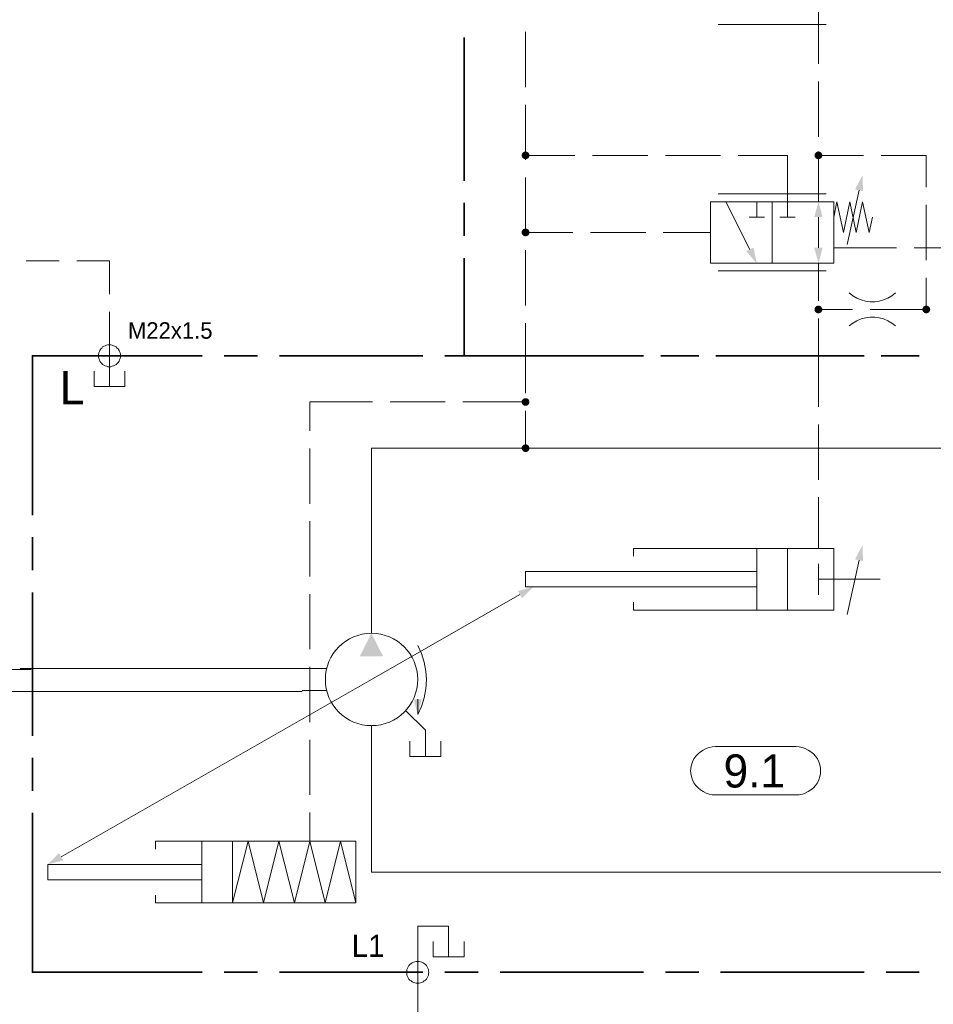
# Model space of a CAD drawing. Header units: millimetres. Extents: x 0 to 203, y 0 to 47.
# Tile 5 of 196: x 7.62 to 10.88, y 6.7 to 10.22. Entities that reach past the tile are written whole.
import ezdxf

# ---------------------------------------------------------------- set-up
doc = ezdxf.new("R2010")
doc.units = ezdxf.units.MM
for name, color, linetype in [('PDF_Geomertry', 7, 'Continuous'), ('PDF_Solid Fills', 7, 'Continuous'), ('PDF_Text', 7, 'Continuous')]:
    doc.layers.add(name, color=color, linetype=linetype)
doc.styles.add('PDF Arial', font='txt')

msp = doc.modelspace()

# ---------------------------------------------------------------- hatches: boundary and pattern name
at = {"layer": 'PDF_Solid Fills', "transparency": 33554559}
for points in [[(9.4299, 9.7346), (9.416, 9.7382), (9.4168, 9.7401)], [(9.4299, 9.7346), (9.416, 9.7368), (9.416, 9.7382)], [(9.4299, 9.7346), (9.416, 9.7346), (9.416, 9.7368)], [(9.4299, 9.7346), (9.416, 9.7326), (9.416, 9.7346)], [(9.4299, 9.7346), (9.416, 9.7313), (9.416, 9.7326)], [(9.4299, 9.7346), (9.4168, 9.729), (9.416, 9.7313)], [(9.4299, 9.7346), (9.4168, 9.7401), (9.4174, 9.7415)], [(9.4299, 9.7346), (9.4174, 9.7276), (9.4168, 9.729)], [(9.4299, 9.7346), (9.4174, 9.7415), (9.4188, 9.7429)], [(9.4299, 9.7346), (9.4188, 9.7262), (9.4174, 9.7276)], [(9.4299, 9.7346), (9.4188, 9.7429), (9.4201, 9.7443)], [(9.4299, 9.7346), (9.4201, 9.7249), (9.4188, 9.7262)], [(9.4299, 9.7346), (9.4201, 9.7443), (9.421, 9.7457)], [(9.4299, 9.7346), (9.421, 9.7235), (9.4201, 9.7249)], [(9.4299, 9.7346), (9.421, 9.7457), (9.4229, 9.7465)], [(9.4299, 9.7346), (9.4229, 9.7229), (9.421, 9.7235)], [(9.4299, 9.7346), (9.4229, 9.7465), (9.4243, 9.7471)], [(9.4299, 9.7346), (9.4243, 9.7221), (9.4229, 9.7229)], [(9.4299, 9.7346), (9.4243, 9.7471), (9.4257, 9.7479)], [(9.4299, 9.7346), (9.4257, 9.7215), (9.4243, 9.7221)], [(9.4299, 9.7346), (9.4257, 9.7479), (9.4279, 9.7485)], [(9.4299, 9.7346), (9.4279, 9.7207), (9.4257, 9.7215)], [(9.4299, 9.7346), (9.4279, 9.7485), (9.4299, 9.7485)], [(9.4299, 9.7346), (9.4299, 9.7207), (9.4279, 9.7207)], [(9.4299, 9.7346), (9.4312, 9.7485), (9.4335, 9.7479)], [(9.4299, 9.7346), (9.4299, 9.7485), (9.4312, 9.7485)], [(9.4299, 9.7346), (9.4335, 9.7479), (9.4349, 9.7471)], [(9.4299, 9.7346), (9.4349, 9.7471), (9.4363, 9.7465)], [(9.4299, 9.7346), (9.4363, 9.7465), (9.4382, 9.7457)], [(9.4299, 9.7346), (9.4382, 9.7457), (9.4396, 9.7443)], [(9.4299, 9.7346), (9.4396, 9.7443), (9.4404, 9.7429)], [(9.4299, 9.7346), (9.4404, 9.7429), (9.4418, 9.7415)], [(9.4299, 9.7346), (9.4418, 9.7415), (9.4424, 9.7401)], [(9.4299, 9.7346), (9.4424, 9.7401), (9.4432, 9.7382)], [(9.4299, 9.7346), (9.4432, 9.7382), (9.4432, 9.7368)], [(9.4299, 9.7346), (9.4432, 9.7368), (9.4432, 9.7346)], [(9.4299, 9.7346), (9.4312, 9.7207), (9.4299, 9.7207)], [(9.4299, 9.7346), (9.4335, 9.7215), (9.4312, 9.7207)], [(9.4299, 9.7346), (9.4349, 9.7221), (9.4335, 9.7215)], [(9.4299, 9.7346), (9.4363, 9.7229), (9.4349, 9.7221)], [(9.4299, 9.7346), (9.4382, 9.7235), (9.4363, 9.7229)], [(9.4299, 9.7346), (9.4396, 9.7249), (9.4382, 9.7235)], [(9.4299, 9.7346), (9.4404, 9.7262), (9.4396, 9.7249)], [(9.4299, 9.7346), (9.4418, 9.7276), (9.4404, 9.7262)], [(9.4299, 9.7346), (9.4424, 9.729), (9.4418, 9.7276)], [(9.4299, 9.7346), (9.4432, 9.7313), (9.4424, 9.729)], [(9.4299, 9.7346), (9.4432, 9.7326), (9.4432, 9.7313)], [(9.4299, 9.7346), (9.4432, 9.7346), (9.4432, 9.7326)], [(10.4751, 9.7346), (10.4613, 9.7382), (10.4618, 9.7401)], [(10.4751, 9.7346), (10.4613, 9.7368), (10.4613, 9.7382)], [(10.4751, 9.7346), (10.4613, 9.7346), (10.4613, 9.7368)], [(10.4751, 9.7346), (10.4613, 9.7326), (10.4613, 9.7346)], [(10.4751, 9.7346), (10.4613, 9.7313), (10.4613, 9.7326)], [(10.4751, 9.7346), (10.4618, 9.729), (10.4613, 9.7313)], [(10.4751, 9.7346), (10.4618, 9.7401), (10.4626, 9.7415)], [(10.4751, 9.7346), (10.4626, 9.7276), (10.4618, 9.729)], [(10.4751, 9.7346), (10.4626, 9.7415), (10.464, 9.7429)], [(10.4751, 9.7346), (10.464, 9.7262), (10.4626, 9.7276)], [(10.4751, 9.7346), (10.464, 9.7429), (10.4654, 9.7443)], [(10.4751, 9.7346), (10.4654, 9.7249), (10.464, 9.7262)], [(10.4751, 9.7346), (10.4654, 9.7443), (10.466, 9.7457)], [(10.4751, 9.7346), (10.466, 9.7235), (10.4654, 9.7249)], [(10.4751, 9.7346), (10.466, 9.7457), (10.4682, 9.7465)], [(10.4751, 9.7346), (10.4682, 9.7229), (10.466, 9.7235)], [(10.4751, 9.7346), (10.4682, 9.7465), (10.4696, 9.7471)], [(10.4751, 9.7346), (10.4696, 9.7221), (10.4682, 9.7229)], [(10.4751, 9.7346), (10.4696, 9.7471), (10.471, 9.7479)], [(10.4751, 9.7346), (10.471, 9.7215), (10.4696, 9.7221)], [(10.4751, 9.7346), (10.471, 9.7479), (10.4729, 9.7485)], [(10.4751, 9.7346), (10.4729, 9.7207), (10.471, 9.7215)], [(10.4751, 9.7346), (10.4729, 9.7485), (10.4751, 9.7485)], [(10.4751, 9.7346), (10.4751, 9.7207), (10.4729, 9.7207)], [(10.4751, 9.7346), (10.4765, 9.7485), (10.4785, 9.7479)], [(10.4751, 9.7346), (10.4751, 9.7485), (10.4765, 9.7485)], [(10.4751, 9.7346), (10.4785, 9.7479), (10.4799, 9.7471)], [(10.4751, 9.7346), (10.4799, 9.7471), (10.4812, 9.7465)], [(10.4751, 9.7346), (10.4812, 9.7465), (10.4835, 9.7457)], [(10.4751, 9.7346), (10.4835, 9.7457), (10.4849, 9.7443)], [(10.4751, 9.7346), (10.4849, 9.7443), (10.4854, 9.7429)], [(10.4751, 9.7346), (10.4854, 9.7429), (10.4868, 9.7415)], [(10.4751, 9.7346), (10.4868, 9.7415), (10.4876, 9.7401)], [(10.4751, 9.7346), (10.4876, 9.7401), (10.4882, 9.7382)], [(10.4751, 9.7346), (10.4882, 9.7382), (10.4882, 9.7368)], [(10.4751, 9.7346), (10.4882, 9.7368), (10.4882, 9.7346)], [(10.4751, 9.7346), (10.4765, 9.7207), (10.4751, 9.7207)], [(10.4751, 9.7346), (10.4785, 9.7215), (10.4765, 9.7207)], [(10.4751, 9.7346), (10.4799, 9.7221), (10.4785, 9.7215)], [(10.4751, 9.7346), (10.4812, 9.7229), (10.4799, 9.7221)], [(10.4751, 9.7346), (10.4835, 9.7235), (10.4812, 9.7229)], [(10.4751, 9.7346), (10.4849, 9.7249), (10.4835, 9.7235)], [(10.4751, 9.7346), (10.4854, 9.7262), (10.4849, 9.7249)], [(10.4751, 9.7346), (10.4868, 9.7276), (10.4854, 9.7262)], [(10.4751, 9.7346), (10.4876, 9.729), (10.4868, 9.7276)], [(10.4751, 9.7346), (10.4882, 9.7313), (10.4876, 9.729)], [(10.4751, 9.7346), (10.4882, 9.7326), (10.4882, 9.7313)], [(10.4751, 9.7346), (10.4882, 9.7346), (10.4882, 9.7326)], [(9.4299, 9.4596), (9.416, 9.4632), (9.4168, 9.4646)], [(9.4299, 9.4596), (9.416, 9.461), (9.416, 9.4632)], [(9.4299, 9.4596), (9.416, 9.4596), (9.416, 9.461)], [(9.4299, 9.4596), (9.416, 9.4576), (9.416, 9.4596)], [(9.4299, 9.4596), (9.416, 9.4562), (9.416, 9.4576)], [(9.4299, 9.4596), (9.4168, 9.454), (9.416, 9.4562)], [(9.4299, 9.4596), (9.4168, 9.4646), (9.4174, 9.4665)], [(9.4299, 9.4596), (9.4174, 9.4526), (9.4168, 9.454)], [(9.4299, 9.4596), (9.4174, 9.4665), (9.4188, 9.4679)], [(9.4299, 9.4596), (9.4188, 9.4513), (9.4174, 9.4526)], [(9.4299, 9.4596), (9.4188, 9.4679), (9.4201, 9.4693)], [(9.4299, 9.4596), (9.4201, 9.4499), (9.4188, 9.4513)], [(9.4299, 9.4596), (9.4201, 9.4693), (9.421, 9.4707)], [(9.4299, 9.4596), (9.421, 9.4485), (9.4201, 9.4499)], [(9.4299, 9.4596), (9.421, 9.4707), (9.4229, 9.4715)], [(9.4299, 9.4596), (9.4229, 9.4479), (9.421, 9.4485)], [(9.4299, 9.4596), (9.4229, 9.4715), (9.4243, 9.4721)], [(9.4299, 9.4596), (9.4243, 9.4471), (9.4229, 9.4479)], [(9.4299, 9.4596), (9.4243, 9.4721), (9.4257, 9.4729)], [(9.4299, 9.4596), (9.4257, 9.4465), (9.4243, 9.4471)], [(9.4299, 9.4596), (9.4257, 9.4729), (9.4279, 9.4729)], [(9.4299, 9.4596), (9.4279, 9.4457), (9.4257, 9.4465)], [(9.4299, 9.4596), (9.4279, 9.4729), (9.4299, 9.4735)], [(9.4299, 9.4596), (9.4299, 9.4457), (9.4279, 9.4457)], [(9.4299, 9.4596), (9.4299, 9.4735), (9.4312, 9.4729)], [(9.4299, 9.4596), (9.4335, 9.4729), (9.4349, 9.4721)], [(9.4299, 9.4596), (9.4312, 9.4729), (9.4335, 9.4729)], [(9.4299, 9.4596), (9.4349, 9.4721), (9.4363, 9.4715)], [(9.4299, 9.4596), (9.4363, 9.4715), (9.4382, 9.4707)], [(9.4299, 9.4596), (9.4382, 9.4707), (9.4396, 9.4693)], [(9.4299, 9.4596), (9.4396, 9.4693), (9.4404, 9.4679)], [(9.4299, 9.4596), (9.4404, 9.4679), (9.4418, 9.4665)], [(9.4299, 9.4596), (9.4418, 9.4665), (9.4424, 9.4646)], [(9.4299, 9.4596), (9.4424, 9.4646), (9.4432, 9.4632)], [(9.4299, 9.4596), (9.4432, 9.4632), (9.4432, 9.461)], [(9.4299, 9.4596), (9.4432, 9.461), (9.4432, 9.4596)], [(9.4299, 9.4596), (9.4312, 9.4457), (9.4299, 9.4457)], [(9.4299, 9.4596), (9.4335, 9.4465), (9.4312, 9.4457)], [(9.4299, 9.4596), (9.4349, 9.4471), (9.4335, 9.4465)], [(9.4299, 9.4596), (9.4363, 9.4479), (9.4349, 9.4471)], [(9.4299, 9.4596), (9.4382, 9.4485), (9.4363, 9.4479)], [(9.4299, 9.4596), (9.4396, 9.4499), (9.4382, 9.4485)], [(9.4299, 9.4596), (9.4404, 9.4513), (9.4396, 9.4499)], [(9.4299, 9.4596), (9.4418, 9.4526), (9.4404, 9.4513)], [(9.4299, 9.4596), (9.4424, 9.454), (9.4418, 9.4526)], [(9.4299, 9.4596), (9.4432, 9.4562), (9.4424, 9.454)], [(9.4299, 9.4596), (9.4432, 9.4576), (9.4432, 9.4562)], [(9.4299, 9.4596), (9.4432, 9.4596), (9.4432, 9.4576)], [(10.4751, 9.1846), (10.4613, 9.1882), (10.4618, 9.1896)], [(10.4751, 9.1846), (10.4613, 9.186), (10.4613, 9.1882)], [(10.4751, 9.1846), (10.4613, 9.1846), (10.4613, 9.186)], [(10.4751, 9.1846), (10.4613, 9.1826), (10.4613, 9.1846)], [(10.4751, 9.1846), (10.4613, 9.1813), (10.4613, 9.1826)], [(10.4751, 9.1846), (10.4618, 9.179), (10.4613, 9.1813)], [(10.4751, 9.1846), (10.4618, 9.1896), (10.4626, 9.1915)], [(10.4751, 9.1846), (10.4626, 9.1776), (10.4618, 9.179)], [(10.4751, 9.1846), (10.4626, 9.1915), (10.464, 9.1929)], [(10.4751, 9.1846), (10.464, 9.1763), (10.4626, 9.1776)], [(10.4751, 9.1846), (10.464, 9.1929), (10.4654, 9.1943)], [(10.4751, 9.1846), (10.4654, 9.1749), (10.464, 9.1763)], [(10.4751, 9.1846), (10.4654, 9.1943), (10.466, 9.1957)], [(10.4751, 9.1846), (10.466, 9.1735), (10.4654, 9.1749)], [(10.4751, 9.1846), (10.466, 9.1957), (10.4682, 9.1965)], [(10.4751, 9.1846), (10.4682, 9.1729), (10.466, 9.1735)], [(10.4751, 9.1846), (10.4682, 9.1965), (10.4696, 9.1971)], [(10.4751, 9.1846), (10.4696, 9.1721), (10.4682, 9.1729)], [(10.4751, 9.1846), (10.4696, 9.1971), (10.471, 9.1979)], [(10.4751, 9.1846), (10.471, 9.1715), (10.4696, 9.1721)], [(10.4751, 9.1846), (10.471, 9.1979), (10.4729, 9.1979)], [(10.4751, 9.1846), (10.4729, 9.1707), (10.471, 9.1715)], [(10.4751, 9.1846), (10.4729, 9.1979), (10.4751, 9.1985)], [(10.4751, 9.1846), (10.4751, 9.1707), (10.4729, 9.1707)], [(10.4751, 9.1846), (10.4751, 9.1985), (10.4765, 9.1979)], [(10.4751, 9.1846), (10.4785, 9.1979), (10.4799, 9.1971)], [(10.4751, 9.1846), (10.4765, 9.1979), (10.4785, 9.1979)], [(10.4751, 9.1846), (10.4799, 9.1971), (10.4812, 9.1965)], [(10.4751, 9.1846), (10.4812, 9.1965), (10.4835, 9.1957)], [(10.4751, 9.1846), (10.4835, 9.1957), (10.4849, 9.1943)], [(10.4751, 9.1846), (10.4849, 9.1943), (10.4854, 9.1929)], [(10.4751, 9.1846), (10.4854, 9.1929), (10.4868, 9.1915)], [(10.4751, 9.1846), (10.4868, 9.1915), (10.4876, 9.1896)], [(10.4751, 9.1846), (10.4876, 9.1896), (10.4882, 9.1882)], [(10.4751, 9.1846), (10.4882, 9.1882), (10.4882, 9.186)], [(10.4751, 9.1846), (10.4882, 9.186), (10.4882, 9.1846)], [(10.4751, 9.1846), (10.4765, 9.1707), (10.4751, 9.1707)], [(10.4751, 9.1846), (10.4785, 9.1715), (10.4765, 9.1707)], [(10.4751, 9.1846), (10.4799, 9.1721), (10.4785, 9.1715)], [(10.4751, 9.1846), (10.4812, 9.1729), (10.4799, 9.1721)], [(10.4751, 9.1846), (10.4835, 9.1735), (10.4812, 9.1729)], [(10.4751, 9.1846), (10.4849, 9.1749), (10.4835, 9.1735)], [(10.4751, 9.1846), (10.4854, 9.1763), (10.4849, 9.1749)], [(10.4751, 9.1846), (10.4868, 9.1776), (10.4854, 9.1763)], [(10.4751, 9.1846), (10.4876, 9.179), (10.4868, 9.1776)], [(10.4751, 9.1846), (10.4882, 9.1813), (10.4876, 9.179)], [(10.4751, 9.1846), (10.4882, 9.1826), (10.4882, 9.1813)], [(10.4751, 9.1846), (10.4882, 9.1846), (10.4882, 9.1826)], [(10.8599, 9.1846), (10.846, 9.186), (10.8465, 9.1882)], [(10.8599, 9.1846), (10.846, 9.1846), (10.846, 9.186)], [(10.8599, 9.1846), (10.846, 9.1826), (10.846, 9.1846)], [(10.8599, 9.1846), (10.8465, 9.1813), (10.846, 9.1826)], [(10.8599, 9.1846), (10.8465, 9.1882), (10.8474, 9.1896)], [(10.8599, 9.1846), (10.8474, 9.179), (10.8465, 9.1813)], [(10.8599, 9.1846), (10.8474, 9.1896), (10.8479, 9.1915)], [(10.8599, 9.1846), (10.8479, 9.1776), (10.8474, 9.179)], [(10.8599, 9.1846), (10.8479, 9.1915), (10.8487, 9.1929)], [(10.8599, 9.1846), (10.8487, 9.1763), (10.8479, 9.1776)], [(10.8599, 9.1846), (10.8487, 9.1929), (10.8501, 9.1943)], [(10.8599, 9.1846), (10.8501, 9.1749), (10.8487, 9.1763)], [(10.8599, 9.1846), (10.8501, 9.1943), (10.8515, 9.1957)], [(10.8599, 9.1846), (10.8515, 9.1735), (10.8501, 9.1749)], [(10.8599, 9.1846), (10.8515, 9.1957), (10.8529, 9.1965)], [(10.8599, 9.1846), (10.8529, 9.1729), (10.8515, 9.1735)], [(10.8599, 9.1846), (10.8529, 9.1965), (10.8543, 9.1971)], [(10.8599, 9.1846), (10.8543, 9.1721), (10.8529, 9.1729)], [(10.8599, 9.1846), (10.8543, 9.1971), (10.8562, 9.1979)], [(10.8599, 9.1846), (10.8562, 9.1715), (10.8543, 9.1721)], [(10.8599, 9.1846), (10.8562, 9.1979), (10.8576, 9.1979)], [(10.8599, 9.1846), (10.8576, 9.1707), (10.8562, 9.1715)], [(10.8599, 9.1846), (10.8576, 9.1979), (10.8599, 9.1985)], [(10.8599, 9.1846), (10.8599, 9.1707), (10.8576, 9.1707)], [(10.8599, 9.1846), (10.8599, 9.1985), (10.8618, 9.1979)], [(10.8599, 9.1846), (10.8632, 9.1979), (10.8654, 9.1971)], [(10.8599, 9.1846), (10.8618, 9.1979), (10.8632, 9.1979)], [(10.8599, 9.1846), (10.8654, 9.1971), (10.8668, 9.1965)], [(10.8599, 9.1846), (10.8668, 9.1965), (10.8682, 9.1957)], [(10.8599, 9.1846), (10.8682, 9.1957), (10.8696, 9.1943)], [(10.8599, 9.1846), (10.8696, 9.1943), (10.871, 9.1929)], [(10.8599, 9.1846), (10.871, 9.1929), (10.8715, 9.1915)], [(10.8599, 9.1846), (10.8715, 9.1915), (10.8724, 9.1896)], [(10.8599, 9.1846), (10.8724, 9.1896), (10.8729, 9.1882)], [(10.8599, 9.1846), (10.8729, 9.1882), (10.8737, 9.186)], [(10.8599, 9.1846), (10.8737, 9.186), (10.8737, 9.1846)], [(10.8599, 9.1846), (10.8618, 9.1707), (10.8599, 9.1707)], [(10.8599, 9.1846), (10.8632, 9.1715), (10.8618, 9.1707)], [(10.8599, 9.1846), (10.8654, 9.1721), (10.8632, 9.1715)], [(10.8599, 9.1846), (10.8668, 9.1729), (10.8654, 9.1721)], [(10.8599, 9.1846), (10.8682, 9.1735), (10.8668, 9.1729)], [(10.8599, 9.1846), (10.8696, 9.1749), (10.8682, 9.1735)], [(10.8599, 9.1846), (10.871, 9.1763), (10.8696, 9.1749)], [(10.8599, 9.1846), (10.8715, 9.1776), (10.871, 9.1763)], [(10.8599, 9.1846), (10.8724, 9.179), (10.8715, 9.1776)], [(10.8599, 9.1846), (10.8729, 9.1813), (10.8724, 9.179)], [(10.8599, 9.1846), (10.8737, 9.1826), (10.8729, 9.1813)], [(10.8599, 9.1846), (10.8737, 9.1846), (10.8737, 9.1826)], [(9.4299, 8.8549), (9.416, 8.8582), (9.4168, 8.8596)], [(9.4299, 8.8549), (9.416, 8.8563), (9.416, 8.8582)], [(9.4299, 8.8549), (9.416, 8.8549), (9.416, 8.8563)], [(9.4299, 8.8549), (9.416, 8.8526), (9.416, 8.8549)], [(9.4299, 8.8549), (9.416, 8.8507), (9.416, 8.8526)], [(9.4299, 8.8549), (9.4168, 8.8493), (9.416, 8.8507)], [(9.4299, 8.8549), (9.4168, 8.8596), (9.4174, 8.861)], [(9.4299, 8.8549), (9.4174, 8.8479), (9.4168, 8.8493)], [(9.4299, 8.8549), (9.4174, 8.861), (9.4188, 8.8632)], [(9.4299, 8.8549), (9.4188, 8.8457), (9.4174, 8.8479)], [(9.4299, 8.8549), (9.4188, 8.8632), (9.4201, 8.8646)], [(9.4299, 8.8549), (9.4201, 8.8451), (9.4188, 8.8457)], [(9.4299, 8.8549), (9.4201, 8.8646), (9.421, 8.8651)], [(9.4299, 8.8549), (9.421, 8.8438), (9.4201, 8.8451)], [(9.4299, 8.8549), (9.421, 8.8651), (9.4229, 8.8665)], [(9.4299, 8.8549), (9.4229, 8.8424), (9.421, 8.8438)], [(9.4299, 8.8549), (9.4229, 8.8665), (9.4243, 8.8674)], [(9.4299, 8.8549), (9.4243, 8.8415), (9.4229, 8.8424)], [(9.4299, 8.8549), (9.4243, 8.8674), (9.4257, 8.8679)], [(9.4299, 8.8549), (9.4257, 8.841), (9.4243, 8.8415)], [(9.4299, 8.8549), (9.4257, 8.8679), (9.4279, 8.8679)], [(9.4299, 8.8549), (9.4279, 8.841), (9.4257, 8.841)], [(9.4299, 8.8549), (9.4279, 8.8679), (9.4299, 8.8679)], [(9.4299, 8.8549), (9.4299, 8.841), (9.4279, 8.841)], [(9.4299, 8.8549), (9.4335, 8.8679), (9.4349, 8.8674)], [(9.4299, 8.8549), (9.4312, 8.8679), (9.4335, 8.8679)], [(9.4299, 8.8549), (9.4299, 8.8679), (9.4312, 8.8679)], [(9.4299, 8.8549), (9.4349, 8.8674), (9.4363, 8.8665)], [(9.4299, 8.8549), (9.4363, 8.8665), (9.4382, 8.8651)], [(9.4299, 8.8549), (9.4382, 8.8651), (9.4396, 8.8646)], [(9.4299, 8.8549), (9.4396, 8.8646), (9.4404, 8.8632)], [(9.4299, 8.8549), (9.4404, 8.8632), (9.4418, 8.861)], [(9.4299, 8.8549), (9.4418, 8.861), (9.4424, 8.8596)], [(9.4299, 8.8549), (9.4424, 8.8596), (9.4432, 8.8582)], [(9.4299, 8.8549), (9.4432, 8.8582), (9.4432, 8.8563)], [(9.4299, 8.8549), (9.4432, 8.8563), (9.4432, 8.8549)], [(9.4299, 8.8549), (9.4312, 8.841), (9.4299, 8.841)], [(9.4299, 8.8549), (9.4335, 8.841), (9.4312, 8.841)], [(9.4299, 8.8549), (9.4349, 8.8415), (9.4335, 8.841)], [(9.4299, 8.8549), (9.4363, 8.8424), (9.4349, 8.8415)], [(9.4299, 8.8549), (9.4382, 8.8438), (9.4363, 8.8424)], [(9.4299, 8.8549), (9.4396, 8.8451), (9.4382, 8.8438)], [(9.4299, 8.8549), (9.4404, 8.8457), (9.4396, 8.8451)], [(9.4299, 8.8549), (9.4418, 8.8479), (9.4404, 8.8457)], [(9.4299, 8.8549), (9.4424, 8.8493), (9.4418, 8.8479)], [(9.4299, 8.8549), (9.4432, 8.8507), (9.4424, 8.8493)], [(9.4299, 8.8549), (9.4432, 8.8526), (9.4432, 8.8507)], [(9.4299, 8.8549), (9.4432, 8.8549), (9.4432, 8.8526)], [(9.4299, 8.6896), (9.416, 8.6929), (9.4168, 8.6943)], [(9.4299, 8.6896), (9.416, 8.691), (9.416, 8.6929)], [(9.4299, 8.6896), (9.416, 8.6896), (9.416, 8.691)], [(9.4299, 8.6896), (9.416, 8.6874), (9.416, 8.6896)], [(9.4299, 8.6896), (9.416, 8.686), (9.416, 8.6874)], [(9.4299, 8.6896), (9.4168, 8.684), (9.416, 8.686)], [(9.4299, 8.6896), (9.4168, 8.6943), (9.4174, 8.6965)], [(9.4299, 8.6896), (9.4174, 8.6826), (9.4168, 8.684)], [(9.4299, 8.6896), (9.4174, 8.6965), (9.4188, 8.6979)], [(9.4299, 8.6896), (9.4188, 8.6813), (9.4174, 8.6826)], [(9.4299, 8.6896), (9.4188, 8.6979), (9.4201, 8.6993)], [(9.4299, 8.6896), (9.4201, 8.6799), (9.4188, 8.6813)], [(9.4299, 8.6896), (9.4201, 8.6993), (9.421, 8.7007)], [(9.4299, 8.6896), (9.421, 8.6785), (9.4201, 8.6799)], [(9.4299, 8.6896), (9.421, 8.7007), (9.4229, 8.7013)], [(9.4299, 8.6896), (9.4229, 8.6776), (9.421, 8.6785)], [(9.4299, 8.6896), (9.4229, 8.7013), (9.4243, 8.7021)], [(9.4299, 8.6896), (9.4243, 8.6771), (9.4229, 8.6776)], [(9.4299, 8.6896), (9.4243, 8.7021), (9.4257, 8.7026)], [(9.4299, 8.6896), (9.4257, 8.6763), (9.4243, 8.6771)], [(9.4299, 8.6896), (9.4257, 8.7026), (9.4279, 8.7035)], [(9.4299, 8.6896), (9.4279, 8.6757), (9.4257, 8.6763)], [(9.4299, 8.6896), (9.4279, 8.7035), (9.4299, 8.7035)], [(9.4299, 8.6896), (9.4299, 8.6757), (9.4279, 8.6757)], [(9.4299, 8.6896), (9.4312, 8.7035), (9.4335, 8.7026)], [(9.4299, 8.6896), (9.4299, 8.7035), (9.4312, 8.7035)], [(9.4299, 8.6896), (9.4335, 8.7026), (9.4349, 8.7021)], [(9.4299, 8.6896), (9.4349, 8.7021), (9.4363, 8.7013)], [(9.4299, 8.6896), (9.4363, 8.7013), (9.4382, 8.7007)], [(9.4299, 8.6896), (9.4382, 8.7007), (9.4396, 8.6993)], [(9.4299, 8.6896), (9.4396, 8.6993), (9.4404, 8.6979)], [(9.4299, 8.6896), (9.4404, 8.6979), (9.4418, 8.6965)], [(9.4299, 8.6896), (9.4418, 8.6965), (9.4424, 8.6943)], [(9.4299, 8.6896), (9.4424, 8.6943), (9.4432, 8.6929)], [(9.4299, 8.6896), (9.4432, 8.6929), (9.4432, 8.691)], [(9.4299, 8.6896), (9.4432, 8.691), (9.4432, 8.6896)], [(9.4299, 8.6896), (9.4312, 8.6757), (9.4299, 8.6757)], [(9.4299, 8.6896), (9.4335, 8.6763), (9.4312, 8.6757)], [(9.4299, 8.6896), (9.4349, 8.6771), (9.4335, 8.6763)], [(9.4299, 8.6896), (9.4363, 8.6776), (9.4349, 8.6771)], [(9.4299, 8.6896), (9.4382, 8.6785), (9.4363, 8.6776)], [(9.4299, 8.6896), (9.4396, 8.6799), (9.4382, 8.6785)], [(9.4299, 8.6896), (9.4404, 8.6813), (9.4396, 8.6799)], [(9.4299, 8.6896), (9.4418, 8.6826), (9.4404, 8.6813)], [(9.4299, 8.6896), (9.4424, 8.684), (9.4418, 8.6826)], [(9.4299, 8.6896), (9.4432, 8.686), (9.4424, 8.684)], [(9.4299, 8.6896), (9.4432, 8.6874), (9.4432, 8.686)], [(9.4299, 8.6896), (9.4432, 8.6896), (9.4432, 8.6874)]]:
    msp.add_hatch(color=256, dxfattribs=at).paths.add_polyline_path(points)

# ---------------------------------------------------------------- linework, layer by layer
at = {"layer": 'PDF_Geomertry', "lineweight": 15}
for points in [[(9.8779, 12.0096), (9.8779, 11.259), (11.6849, 11.259), (11.6849, 9.0193), (11.6849, 8.6896), (11.5201, 8.6896), (9.5946, 8.6896), (8.9349, 8.6896), (8.8793, 8.6896), (8.8793, 8.1396), (8.8793, 8.029)], [(10.4751, 10.061), (10.4751, 10.2299), (10.4751, 10.3943)], [(10.5021, 10.2021), (10.1174, 10.2021)], [(9.4299, 9.9785), (9.4299, 10.1757)], [(10.4751, 9.8013), (10.4751, 9.9979)], [(9.4299, 9.7188), (9.4299, 9.9151)], [(9.6057, 9.7346), (9.4299, 9.7346)], [(9.8654, 9.7346), (9.6688, 9.7346)], [(10.1257, 9.7346), (9.9285, 9.7346)], [(10.1882, 9.7346), (10.3646, 9.7346), (10.3646, 9.5693), (10.3646, 9.5146)], [(10.4751, 9.5693), (10.4751, 9.7382)], [(10.6354, 9.7346), (10.4751, 9.7346)], [(10.8599, 9.6207), (10.8599, 9.7346), (10.6987, 9.7346)], [(9.4299, 9.459), (9.4299, 9.6554)], [(10.1174, 9.5971), (10.5021, 9.5971)], [(10.5771, 9.4165), (10.6201, 9.6104)], [(10.1446, 9.5693), (10.2299, 9.3985)], [(10.2549, 9.5693), (10.2549, 9.5146)], [(10.5299, 9.5146), (10.541, 9.5693), (10.564, 9.4596), (10.5868, 9.5693), (10.6099, 9.4596), (10.6326, 9.5693), (10.6557, 9.4596), (10.6674, 9.5146)], [(10.8599, 9.5582), (10.8599, 9.361)], [(10.2821, 9.5146), (10.2271, 9.5146)], [(10.3924, 9.5146), (10.3376, 9.5146)], [(10.4751, 9.4049), (10.4751, 9.4596), (10.4751, 9.5146)], [(9.5979, 9.4596), (9.4299, 9.4596)], [(9.8585, 9.4596), (9.6612, 9.4596)], [(10.0896, 9.4596), (9.921, 9.4596)], [(9.4299, 9.1993), (9.4299, 9.3957)], [(10.5299, 9.4049), (10.7535, 9.4049)], [(10.8168, 9.4049), (11.0132, 9.4049)], [(7.7654, 9.3576), (7.6474, 9.3576)], [(7.9446, 9.2396), (7.9446, 9.3576), (7.8285, 9.3576)], [(10.4751, 9.3493), (10.4751, 9.216)], [(10.5021, 9.3221), (10.1174, 9.3221)], [(10.8599, 9.2979), (10.8599, 9.1846)], [(10.5849, 9.2438), (10.5979, 9.2332), (10.6118, 9.2249), (10.6271, 9.2188), (10.6432, 9.2146), (10.659, 9.2124), (10.6757, 9.2124), (10.6918, 9.2146), (10.7076, 9.2188), (10.7229, 9.2249), (10.7368, 9.2332), (10.7501, 9.2438)], [(7.9446, 9.059), (7.9446, 9.1763)], [(9.4299, 9.136), (9.4299, 9.0193), (9.4299, 8.886)], [(10.4751, 8.8374), (10.4751, 9.0193), (10.4751, 9.1526)], [(10.7501, 9.1257), (10.7368, 9.1354), (10.7229, 9.1437), (10.7076, 9.1507), (10.6918, 9.1549), (10.6757, 9.1568), (10.659, 9.1568), (10.6432, 9.1549), (10.6271, 9.1507), (10.6118, 9.1437), (10.5979, 9.1354), (10.5849, 9.1257)], [(7.9446, 9.0743), (7.9446, 8.9096)], [(7.8896, 8.9646), (7.8896, 8.9096), (7.9993, 8.9096), (7.9993, 8.9646)], [(8.8835, 8.8549), (8.6599, 8.8549), (8.6599, 8.7512)], [(9.1432, 8.8549), (8.946, 8.8549)], [(9.4299, 8.8549), (9.2057, 8.8549)], [(9.4299, 8.8229), (9.4299, 8.6896)], [(10.4751, 8.5771), (10.4751, 8.7743)], [(8.6599, 8.6888), (8.6599, 8.4915)], [(10.4751, 8.3318), (10.4751, 8.5146)], [(8.6599, 8.429), (8.6599, 8.2318)], [(9.8146, 8.304), (9.8146, 8.3318), (10.5299, 8.3318), (10.5299, 8.1118), (9.8146, 8.1118), (9.8146, 8.1396)], [(10.2549, 8.3318), (10.2549, 8.1118)], [(10.3646, 8.3318), (10.3646, 8.1118)], [(10.4751, 8.2771), (10.4751, 8.1665)], [(10.5771, 8.0965), (10.6201, 8.2901)], [(10.2549, 8.2493), (9.4299, 8.2493), (9.4299, 8.1943), (10.2549, 8.1943)], [(10.6946, 8.2221), (10.4751, 8.2221)], [(7.7724, 7.2313), (8.8793, 7.8646), (9.409, 8.1674)], [(8.6599, 8.1688), (8.6599, 7.9721)], [(9.0446, 7.7388), (9.0585, 7.7679), (9.0682, 7.7985), (9.0737, 7.8304), (9.0757, 7.8624), (9.0737, 7.8943), (9.0682, 7.9263), (9.0585, 7.9568), (9.0446, 7.986)], [(8.6599, 7.909), (8.6599, 7.7124)], [(7.4257, 7.8999), (7.6654, 7.8999)], [(8.7196, 7.9035), (8.6321, 7.9035), (7.6257, 7.9035)], [(7.4257, 7.8207), (7.6654, 7.8207)], [(8.6321, 7.8207), (7.6257, 7.8207)], [(8.7196, 7.8249), (8.6321, 7.8249)], [(9.0446, 7.7424), (9.0446, 7.7938)], [(9.0015, 7.754), (9.0724, 7.6832), (9.0724, 7.5896)], [(8.8793, 7.6993), (8.8793, 7.1771), (11.5201, 7.1771)], [(8.6599, 7.6493), (8.6599, 7.4526)], [(9.0168, 7.6443), (9.0168, 7.5896), (9.1271, 7.5896), (9.1271, 7.6443)], [(8.6599, 7.3896), (8.6599, 7.2868)], [(8.109, 7.259), (8.109, 7.2868), (8.8243, 7.2868), (8.8243, 7.0665), (8.7696, 7.2868), (8.7146, 7.0665), (8.6599, 7.2868), (8.6043, 7.0665), (8.5493, 7.2868), (8.4946, 7.0665), (8.4396, 7.2868), (8.384, 7.0665), (8.384, 7.2868)], [(8.2743, 7.2868), (8.2743, 7.0665)], [(8.2743, 7.204), (7.7243, 7.204), (7.7243, 7.1493), (8.2743, 7.1493)], [(8.8243, 7.0665), (8.109, 7.0665), (8.109, 7.0943)], [(9.0446, 6.7638), (9.0446, 6.984), (9.1543, 6.984), (9.1543, 6.8743)], [(9.0993, 6.929), (9.0993, 6.8743), (9.2099, 6.8743), (9.2099, 6.929)], [(9.0446, 6.316), (9.0446, 6.7799)]]:
    msp.add_lwpolyline(points, dxfattribs=at)
at = {"layer": 'PDF_Geomertry', "lineweight": 35}
for points in [[(9.2099, 10.1554), (9.2099, 9.6437)], [(9.2099, 9.5651), (9.2099, 9.4471)], [(9.2099, 9.3679), (9.2099, 9.0193), (9.8335, 9.0193)], [(7.6696, 8.4507), (7.6696, 9.0193), (8.2757, 9.0193)], [(8.3543, 9.0193), (8.4724, 9.0193)], [(8.5515, 9.0193), (9.0632, 9.0193)], [(9.1418, 9.0193), (9.2599, 9.0193)], [(9.339, 9.0193), (9.8507, 9.0193)], [(9.9118, 9.0193), (10.0299, 9.0193)], [(9.9293, 9.0193), (10.0474, 9.0193)], [(10.109, 9.0193), (10.621, 9.0193)], [(10.1257, 9.0193), (10.6376, 9.0193)], [(10.6993, 9.0193), (10.8174, 9.0193)], [(10.7168, 9.0193), (10.8349, 9.0193)], [(7.6696, 8.254), (7.6696, 8.3721)], [(7.6696, 7.6632), (7.6696, 8.1749)], [(7.6696, 7.4665), (7.6696, 7.5846)], [(8.2757, 6.8193), (7.6696, 6.8193), (7.6696, 7.3882)], [(8.4724, 6.8193), (8.3543, 6.8193)], [(9.0632, 6.8193), (8.5515, 6.8193)], [(9.2599, 6.8193), (9.1418, 6.8193)], [(9.8507, 6.8193), (9.339, 6.8193)], [(10.0474, 6.8193), (9.9293, 6.8193)], [(10.6376, 6.8193), (10.1257, 6.8193)], [(10.8349, 6.8193), (10.7168, 6.8193)]]:
    msp.add_lwpolyline(points, dxfattribs=at)
at = {"layer": 'PDF_Geomertry', "lineweight": 0}
for points in [[(9.4229, 9.7346), (9.4229, 9.734), (9.4229, 9.7326), (9.4229, 9.7318), (9.4237, 9.7313), (9.4243, 9.7304), (9.4251, 9.7299), (9.4251, 9.729), (9.4265, 9.7285), (9.4271, 9.7285), (9.4279, 9.7276), (9.4285, 9.7276), (9.4299, 9.7276), (9.4307, 9.7276), (9.4312, 9.7276), (9.4321, 9.7285), (9.4326, 9.7285), (9.434, 9.729), (9.4349, 9.7299), (9.4349, 9.7304), (9.4354, 9.7313), (9.4363, 9.7318), (9.4363, 9.7326), (9.4363, 9.734), (9.4363, 9.7346), (9.4363, 9.7354), (9.4363, 9.736), (9.4363, 9.7374), (9.4354, 9.7382), (9.4349, 9.7388), (9.4349, 9.7396), (9.434, 9.7401), (9.4326, 9.7401), (9.4321, 9.741), (9.4312, 9.741), (9.4307, 9.7415), (9.4299, 9.7415), (9.4285, 9.7415), (9.4279, 9.741), (9.4271, 9.741), (9.4265, 9.7401), (9.4251, 9.7401), (9.4251, 9.7396), (9.4243, 9.7388), (9.4237, 9.7382), (9.4229, 9.7374), (9.4229, 9.736), (9.4229, 9.7354), (9.4229, 9.7346)], [(10.4682, 9.7346), (10.4682, 9.734), (10.4682, 9.7326), (10.4682, 9.7318), (10.4687, 9.7313), (10.4696, 9.7304), (10.4701, 9.7299), (10.471, 9.729), (10.4715, 9.7285), (10.4724, 9.7285), (10.4729, 9.7276), (10.4737, 9.7276), (10.4751, 9.7276), (10.4757, 9.7276), (10.4765, 9.7276), (10.4771, 9.7285), (10.4779, 9.7285), (10.4793, 9.729), (10.4799, 9.7299), (10.4799, 9.7304), (10.4807, 9.7313), (10.4812, 9.7318), (10.4812, 9.7326), (10.4812, 9.734), (10.4812, 9.7346), (10.4812, 9.7354), (10.4812, 9.736), (10.4812, 9.7374), (10.4807, 9.7382), (10.4799, 9.7388), (10.4799, 9.7396), (10.4793, 9.7401), (10.4779, 9.7401), (10.4771, 9.741), (10.4765, 9.741), (10.4757, 9.7415), (10.4751, 9.7415), (10.4737, 9.7415), (10.4729, 9.741), (10.4724, 9.741), (10.4715, 9.7401), (10.471, 9.7401), (10.4701, 9.7396), (10.4696, 9.7388), (10.4687, 9.7382), (10.4682, 9.7374), (10.4682, 9.736), (10.4682, 9.7354), (10.4682, 9.7346)], [(9.4229, 9.4596), (9.4229, 9.459), (9.4229, 9.4576), (9.4229, 9.4568), (9.4237, 9.4562), (9.4243, 9.4554), (9.4251, 9.4549), (9.4251, 9.454), (9.4265, 9.4535), (9.4271, 9.4535), (9.4279, 9.4526), (9.4285, 9.4526), (9.4299, 9.4526), (9.4307, 9.4526), (9.4312, 9.4526), (9.4321, 9.4535), (9.4326, 9.4535), (9.434, 9.454), (9.4349, 9.4549), (9.4349, 9.4554), (9.4354, 9.4562), (9.4363, 9.4568), (9.4363, 9.4576), (9.4363, 9.459), (9.4363, 9.4596), (9.4363, 9.4604), (9.4363, 9.461), (9.4363, 9.4624), (9.4354, 9.4632), (9.4349, 9.4638), (9.4349, 9.4646), (9.434, 9.4651), (9.4326, 9.4651), (9.4321, 9.466), (9.4312, 9.466), (9.4307, 9.4665), (9.4299, 9.4665), (9.4285, 9.4665), (9.4279, 9.466), (9.4271, 9.466), (9.4265, 9.4651), (9.4251, 9.4651), (9.4251, 9.4646), (9.4243, 9.4638), (9.4237, 9.4632), (9.4229, 9.4624), (9.4229, 9.461), (9.4229, 9.4604), (9.4229, 9.4596)], [(10.4682, 9.1846), (10.4682, 9.184), (10.4682, 9.1826), (10.4682, 9.1818), (10.4687, 9.1813), (10.4696, 9.1804), (10.4701, 9.1799), (10.471, 9.179), (10.4715, 9.1785), (10.4724, 9.1785), (10.4729, 9.1776), (10.4737, 9.1776), (10.4751, 9.1776), (10.4757, 9.1776), (10.4765, 9.1776), (10.4771, 9.1785), (10.4779, 9.1785), (10.4793, 9.179), (10.4799, 9.1799), (10.4799, 9.1804), (10.4807, 9.1813), (10.4812, 9.1818), (10.4812, 9.1826), (10.4812, 9.184), (10.4812, 9.1846), (10.4812, 9.1854), (10.4812, 9.186), (10.4812, 9.1874), (10.4807, 9.1882), (10.4799, 9.1888), (10.4799, 9.1896), (10.4793, 9.1901), (10.4779, 9.1901), (10.4771, 9.191), (10.4765, 9.191), (10.4757, 9.1915), (10.4751, 9.1915), (10.4737, 9.1915), (10.4729, 9.191), (10.4724, 9.191), (10.4715, 9.1901), (10.471, 9.1901), (10.4701, 9.1896), (10.4696, 9.1888), (10.4687, 9.1882), (10.4682, 9.1874), (10.4682, 9.186), (10.4682, 9.1854), (10.4682, 9.1846)], [(10.8529, 9.1846), (10.8529, 9.184), (10.8529, 9.1826), (10.8535, 9.1818), (10.8535, 9.1813), (10.8543, 9.1804), (10.8549, 9.1799), (10.8557, 9.179), (10.8562, 9.1785), (10.8571, 9.1785), (10.8576, 9.1776), (10.859, 9.1776), (10.8599, 9.1776), (10.8604, 9.1776), (10.8618, 9.1776), (10.8626, 9.1785), (10.8632, 9.1785), (10.864, 9.179), (10.8646, 9.1799), (10.8654, 9.1804), (10.866, 9.1813), (10.866, 9.1818), (10.8668, 9.1826), (10.8668, 9.184), (10.8668, 9.1846), (10.8668, 9.1854), (10.8668, 9.186), (10.866, 9.1874), (10.866, 9.1882), (10.8654, 9.1888), (10.8646, 9.1896), (10.864, 9.1901), (10.8632, 9.1901), (10.8626, 9.191), (10.8618, 9.191), (10.8604, 9.1915), (10.8599, 9.1915), (10.859, 9.1915), (10.8576, 9.191), (10.8571, 9.191), (10.8562, 9.1901), (10.8557, 9.1901), (10.8549, 9.1896), (10.8543, 9.1888), (10.8535, 9.1882), (10.8535, 9.1874), (10.8529, 9.186), (10.8529, 9.1854), (10.8529, 9.1846)], [(9.4229, 8.8549), (9.4229, 8.8535), (9.4229, 8.8526), (9.4229, 8.8521), (9.4237, 8.8512), (9.4243, 8.8499), (9.4251, 8.8499), (9.4251, 8.8493), (9.4265, 8.8485), (9.4271, 8.8479), (9.4279, 8.8479), (9.4285, 8.8479), (9.4299, 8.8479), (9.4307, 8.8479), (9.4312, 8.8479), (9.4321, 8.8479), (9.4326, 8.8485), (9.434, 8.8493), (9.4349, 8.8499), (9.4354, 8.8512), (9.4363, 8.8521), (9.4363, 8.8526), (9.4363, 8.8535), (9.4363, 8.8549), (9.4363, 8.8554), (9.4363, 8.8563), (9.4363, 8.8568), (9.4354, 8.8576), (9.4349, 8.859), (9.4349, 8.8596), (9.434, 8.8596), (9.4326, 8.8604), (9.4321, 8.861), (9.4312, 8.861), (9.4307, 8.861), (9.4299, 8.861), (9.4285, 8.861), (9.4279, 8.861), (9.4271, 8.861), (9.4265, 8.8604), (9.4251, 8.8596), (9.4243, 8.859), (9.4237, 8.8576), (9.4229, 8.8568), (9.4229, 8.8563), (9.4229, 8.8554), (9.4229, 8.8549)], [(9.4229, 8.6896), (9.4229, 8.6888), (9.4229, 8.6874), (9.4229, 8.6868), (9.4237, 8.686), (9.4243, 8.6854), (9.4251, 8.6846), (9.4251, 8.684), (9.4265, 8.6832), (9.4271, 8.6832), (9.4279, 8.6826), (9.4285, 8.6826), (9.4299, 8.6826), (9.4307, 8.6826), (9.4312, 8.6826), (9.4321, 8.6832), (9.4326, 8.6832), (9.434, 8.684), (9.4349, 8.6846), (9.4349, 8.6854), (9.4354, 8.686), (9.4363, 8.6868), (9.4363, 8.6874), (9.4363, 8.6888), (9.4363, 8.6896), (9.4363, 8.6901), (9.4363, 8.691), (9.4363, 8.6924), (9.4354, 8.6929), (9.4349, 8.6938), (9.4349, 8.6943), (9.434, 8.6951), (9.4326, 8.6951), (9.4321, 8.6957), (9.4312, 8.6957), (9.4307, 8.6965), (9.4299, 8.6965), (9.4285, 8.6965), (9.4279, 8.6957), (9.4271, 8.6957), (9.4265, 8.6951), (9.4251, 8.6951), (9.4251, 8.6943), (9.4243, 8.6938), (9.4237, 8.6929), (9.4229, 8.6924), (9.4229, 8.691), (9.4229, 8.6901), (9.4229, 8.6896)]]:
    msp.add_lwpolyline(points, close=True, dxfattribs=at)
at = {"layer": 'PDF_Geomertry', "lineweight": 15}
for points in [[(10.0896, 9.3493), (10.3099, 9.3493), (10.3099, 9.5693), (10.0896, 9.5693), (10.0896, 9.3493)], [(10.3099, 9.5693), (10.5299, 9.5693), (10.5299, 9.3493), (10.3099, 9.3493), (10.3099, 9.5693)], [(10.4751, 9.1846), (10.596, 9.1846)], [(10.659, 9.1846), (10.8557, 9.1846)], [(7.9835, 9.0193), (7.9835, 9.0249), (7.9821, 9.0299), (7.9807, 9.0346), (7.9785, 9.0387), (7.9757, 9.0438), (7.9724, 9.0471), (7.9682, 9.0507), (7.964, 9.0535), (7.959, 9.0554), (7.9543, 9.0576), (7.9493, 9.0582), (7.9446, 9.059), (7.939, 9.0582), (7.934, 9.0576), (7.9293, 9.0554), (7.9243, 9.0535), (7.9201, 9.0507), (7.9168, 9.0471), (7.9132, 9.0438), (7.9104, 9.0387), (7.9085, 9.0346), (7.9062, 9.0299), (7.9057, 9.0249), (7.9049, 9.0193), (7.9057, 9.0146), (7.9062, 9.0096), (7.9085, 9.0049), (7.9104, 8.9999), (7.9132, 8.9957), (7.9168, 8.9915), (7.9201, 8.9882), (7.9243, 8.9854), (7.9293, 8.9832), (7.934, 8.9818), (7.939, 8.9804), (7.9446, 8.9804), (7.9493, 8.9804), (7.9543, 8.9818), (7.959, 8.9832), (7.964, 8.9854), (7.9682, 8.9882), (7.9724, 8.9915), (7.9757, 8.9957), (7.9785, 8.9999), (7.9807, 9.0049), (7.9821, 9.0096), (7.9835, 9.0146), (7.9835, 9.0193)], [(10.3946, 7.6249), (10.4057, 7.6235), (10.4174, 7.6215), (10.4279, 7.6179), (10.4382, 7.6124), (10.4479, 7.6063), (10.4571, 7.5985), (10.4646, 7.5901), (10.471, 7.5804), (10.4757, 7.5701), (10.4799, 7.559), (10.4821, 7.5479), (10.4826, 7.536), (10.4826, 7.5401), (10.4821, 7.5285), (10.4799, 7.5174), (10.4757, 7.5063), (10.471, 7.4957), (10.4646, 7.486), (10.4571, 7.4776), (10.4479, 7.4701), (10.4382, 7.4638), (10.4279, 7.4582), (10.4174, 7.4549), (10.4057, 7.4526), (10.3946, 7.4521), (10.1076, 7.4521), (10.096, 7.4526), (10.0849, 7.4549), (10.0737, 7.4582), (10.0632, 7.4638), (10.0535, 7.4701), (10.0451, 7.4776), (10.0376, 7.486), (10.0307, 7.4957), (10.0257, 7.5063), (10.0224, 7.5174), (10.0196, 7.5285), (10.0188, 7.5401), (10.0188, 7.536), (10.0196, 7.5479), (10.0224, 7.559), (10.0257, 7.5701), (10.0307, 7.5804), (10.0376, 7.5901), (10.0451, 7.5985), (10.0535, 7.6063), (10.0632, 7.6124), (10.0737, 7.6179), (10.0849, 7.6215), (10.096, 7.6235), (10.1076, 7.6249), (10.3946, 7.6249)], [(9.084, 6.8193), (9.0835, 6.8243), (9.0826, 6.829), (9.0807, 6.834), (9.0785, 6.8388), (9.0757, 6.8429), (9.0724, 6.8471), (9.0682, 6.8507), (9.064, 6.8535), (9.0599, 6.8554), (9.0549, 6.8568), (9.0493, 6.8582), (9.0446, 6.8582), (9.0396, 6.8582), (9.034, 6.8568), (9.0293, 6.8554), (9.0251, 6.8535), (9.021, 6.8507), (9.0168, 6.8471), (9.0132, 6.8429), (9.0104, 6.8388), (9.0085, 6.834), (9.0063, 6.829), (9.0057, 6.8243), (9.0049, 6.8193), (9.0057, 6.8137), (9.0063, 6.809), (9.0085, 6.804), (9.0104, 6.7993), (9.0132, 6.7951), (9.0168, 6.7915), (9.021, 6.7882), (9.0251, 6.7854), (9.0293, 6.7826), (9.034, 6.7813), (9.0396, 6.7804), (9.0446, 6.7799), (9.0493, 6.7804), (9.0549, 6.7813), (9.0599, 6.7826), (9.064, 6.7854), (9.0682, 6.7882), (9.0724, 6.7915), (9.0757, 6.7951), (9.0785, 6.7993), (9.0807, 6.804), (9.0826, 6.809), (9.0835, 6.8137), (9.084, 6.8193)]]:
    msp.add_lwpolyline(points, close=True, dxfattribs=at)
msp.add_circle((8.8798, 7.8642), 0.1648, dxfattribs=at)
at = {"layer": 'PDF_Solid Fills', "transparency": 33554559}
for points in [[(10.6057, 9.6132), (10.634, 9.6068), (10.6057, 9.6132), (10.6321, 9.6637)], [(10.4599, 9.5146), (10.4896, 9.5146), (10.4599, 9.5146), (10.4751, 9.5693)], [(10.2432, 9.4054), (10.2168, 9.3924), (10.2432, 9.4054), (10.2549, 9.3493)], [(10.4896, 9.4049), (10.4599, 9.4049), (10.4896, 9.4049), (10.4751, 9.3493)], [(10.6057, 8.2929), (10.634, 8.2868), (10.6057, 8.2929), (10.6321, 8.3438)], [(9.4021, 8.1799), (9.4168, 8.154), (9.4021, 8.1799), (9.4571, 8.1943)], [(8.8793, 8.029), (8.8382, 7.9471), (8.8793, 8.029), (8.921, 7.9471)], [(9.059, 7.7938), (9.0299, 7.7938), (9.059, 7.7938), (9.0446, 7.7388)], [(7.7793, 7.2188), (7.7646, 7.2443), (7.7793, 7.2188), (7.7243, 7.204)]]:
    msp.add_solid(points, dxfattribs=at)

# ---------------------------------------------------------------- texts
at = {"layer": 'PDF_Text', "attachment_point": 7, "style": 'PDF Arial'}
for s, insert, char_height in [('M22x1.5', (8.0104, 9.0794), 0.05886), ('L', (7.7674, 8.8465), 0.1181), ('9.1', (10.1362, 7.477), 0.11811), ('L1', (8.809, 6.8743), 0.07874)]:
    msp.add_mtext(s, dxfattribs=dict(at, insert=insert, char_height=char_height))

doc.saveas('drawing.dxf')
